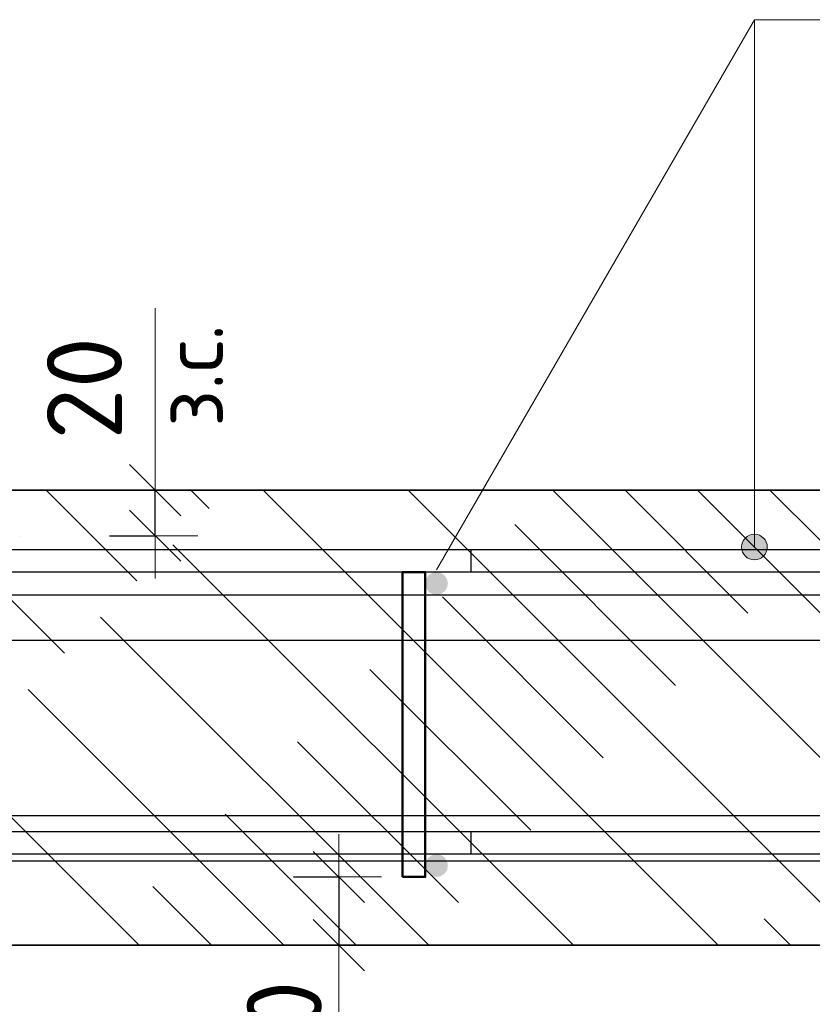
# Model space of a CAD drawing. Header units: metres. Extents: x -38 to 93, y -15 to 21.
# Tile 121 of 152: x 90.75 to 91.098, y -4.278 to -3.846. Entities that reach past the tile are written whole.
import ezdxf

# ---------------------------------------------------------------- set-up
doc = ezdxf.new("R2010")
doc.units = ezdxf.units.M
doc.header["$PDMODE"] = 65
for name, color, linetype, lineweight in [('XR$4$Арм. стержнями верхней зоны', 180, 'Continuous', 35), ('XR$4$Арм. стержнями нижней зоны', 180, 'Continuous', 35), ('XR$4$Арм.стержн. Арматура края', 96, 'Continuous', 35), ('XR$4$ВК__отв в полу 1-2 эт', 220, 'Continuous', 25), ('XR$4$Размерная линия (1)', 7, 'Continuous', 13), ('XR$4$Размерная линия_ общее', 7, 'Continuous', 13), ('XR$6$Арм. стержнями верхней зоны', 180, 'Continuous', 35), ('XR$6$Арм. стержнями нижней зоны', 180, 'Continuous', 35), ('XR$6$Арм.стержн. Арматура края', 96, 'Continuous', 35), ('XR$6$ВК__отв в полу 1-2 эт', 220, 'Continuous', 25), ('XR$6$Размерная линия (1)', 7, 'Continuous', 13), ('XR$6$Размерная линия_ общее', 7, 'Continuous', 13)]:
    doc.layers.add(name, color=color, linetype=linetype, lineweight=lineweight)
doc.layers.add('XR$4$Арм.стержн.Доп. Арм верхн.зоны Х', color=7, linetype='Continuous', lineweight=35, true_color=0x8c8cff)
doc.layers.add('XR$6$Арм.стержн.Доп. Арм верхн.зоны Х', color=7, linetype='Continuous', lineweight=35, true_color=0x8c8cff)
doc.styles.add('ISOCPEUR', font='txt')
doc.dimstyles.new('DIMSTYLE_16', dxfattribs={"dimtxt": 0.03, "dimasz": 0.03, "dimexe": 0, "dimexo": 0, "dimgap": 0.015, "dimtad": 2, "dimdec": 0, "dimlfac": 1000, "dimrnd": 5, "dimzin": 12, "dimdsep": 46, "dimtxsty": 'ISOCPEUR', "dimblk1": 'ALL_ML_STRICH', "dimblk2": 'ALL_ML_STRICH', "dimsah": 1, "dimcen": 0, "dimclrd": 7, "dimclre": 256, "dimclrt": 7, "dimadec": 0, "dimazin": 0, "dimtfac": 1, "dimtdec": 0, "dimtix": 1, "dimtmove": 2, "dimatfit": 3, "dimfxl": 0, "dimtzin": 0, "dimlwd": 0, "dimlwe": -3, "dimarcsym": 0})
doc.dimstyles.new('DIMSTYLE_18', dxfattribs={"dimtxt": 0.033, "dimasz": 0.0375, "dimexe": 0, "dimexo": 0, "dimgap": 0.0165, "dimtad": 2, "dimdec": 0, "dimlfac": 1000, "dimrnd": 1, "dimzin": 12, "dimdsep": 46, "dimtxsty": 'ISOCPEUR', "dimblk1": 'ALL_ML_STRICH', "dimblk2": 'ALL_ML_STRICH', "dimsah": 1, "dimcen": 0, "dimclrd": 7, "dimclre": 256, "dimclrt": 7, "dimadec": 0, "dimazin": 0, "dimtfac": 1, "dimtdec": 0, "dimtix": 1, "dimtmove": 2, "dimatfit": 3, "dimfxl": 0, "dimtvp": 1.2, "dimtzin": 0, "dimlwd": 0, "dimlwe": -3, "dimarcsym": 0})
pattern_1 = [(135, (0, 0), (-0.031819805, -0.031819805), [0.4, -0.05, 0, -0.05]), (135, (-0.01591, -0.01591), (-0.031819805, -0.031819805), [0.8, -0.1, 0.1, -0.1])]

# ---------------------------------------------------------------- blocks, each defined once
blk = doc.blocks.new('ALL_ML_STRICH')
at = {"color": 0, "linetype": 'ByBlock', "lineweight": -2}
for p, q in [((0, -0.5), (0, 0.5)), ((-0.3, -0.3), (0.3, 0.3)), ((-1, 0), (0.5, 0))]:
    blk.add_line(p, q, dxfattribs=at)
blk = doc.blocks.new('*D238')
at = {"layer": 'DEFPOINTS', "color": 7, "linetype": 'Continuous', "lineweight": 13, "transparency": 33554687}
for p in [(90.47673, -4.2125), (91.84317, -4.2525), (90.47673, -4.35845)]:
    blk.add_point(p, dxfattribs=at)
at = {"layer": 'XR$4$Размерная линия (1)', "color": 9, "linetype": 'Continuous', "lineweight": -2, "true_color": 0xc7c7c7, "transparency": 33554687}
for p, q in [((90.47673, -4.2325), (90.47673, -4.35845)), ((91.84317, -4.2725), (91.84317, -4.35845))]:
    blk.add_line(p, q, dxfattribs=at)
at = {"layer": 'XR$4$Размерная линия (1)', "color": 7, "linetype": 'Continuous', "lineweight": -2, "transparency": 33554687}
blk.add_line((90.47673, -4.35845), (91.84317, -4.35845), dxfattribs=at)
at = {"layer": 'XR$4$Размерная линия (1)', "color": 7, "linetype": 'Continuous', "lineweight": 13, "transparency": 33554687, "xscale": 0.03, "yscale": 0.03, "zscale": 0.03, "rotation": 180}
blk.add_blockref('ALL_ML_STRICH', (90.47673, -4.35845), dxfattribs=at)
at = {"layer": 'XR$4$Размерная линия (1)', "color": 7, "linetype": 'Continuous', "lineweight": 13, "transparency": 33554687, "xscale": 0.03, "yscale": 0.03, "zscale": 0.03}
blk.add_blockref('ALL_ML_STRICH', (91.84317, -4.35845), dxfattribs=at)
at = {"layer": 'XR$4$Размерная линия (1)', "color": 7, "linetype": 'Continuous', "lineweight": 13, "transparency": 33554687, "insert": (91.16445, -4.33345), "char_height": 0.03, "width": 0.12, "attachment_point": 5, "style": 'ISOCPEUR'}
blk.add_mtext('\\A1;{1365}', dxfattribs=at)
blk = doc.blocks.new('*D245')
at = {"layer": 'DEFPOINTS', "color": 7, "linetype": 'Continuous', "lineweight": 13, "transparency": 33554687}
for p in [(90.76945, -4.0525), (90.76945, -4.0725), (90.80944, -4.0725)]:
    blk.add_point(p, dxfattribs=at)
at = {"layer": 'XR$4$Размерная линия_ общее', "color": 253, "linetype": 'Continuous', "lineweight": -2, "true_color": 0xa0a0a0, "transparency": 33554687}
for p, q in [((90.78945, -4.0525), (90.80944, -4.0525)), ((90.78945, -4.0725), (90.80944, -4.0725))]:
    blk.add_line(p, q, dxfattribs=at)
at = {"layer": 'XR$4$Размерная линия_ общее', "color": 7, "linetype": 'Continuous', "lineweight": -2, "transparency": 33554687}
blk.add_line((90.80944, -4.0725), (90.80944, -4.0525), dxfattribs=at)
at = {"layer": 'XR$4$Размерная линия_ общее', "color": 7, "linetype": 'Continuous', "lineweight": 13, "transparency": 33554687, "xscale": 0.0375, "yscale": 0.0375, "zscale": 0.0375}
for p, rotation in [((90.80944, -4.0525), 90), ((90.80944, -4.0725), 270)]:
    blk.add_blockref('ALL_ML_STRICH', p, dxfattribs=dict(at, rotation=rotation))
at = {"layer": 'XR$4$Размерная линия_ общее', "color": 7, "linetype": 'Continuous', "lineweight": 13, "transparency": 33554687, "insert": (90.81232, -4.02463), "char_height": 0.027, "width": 0.00135, "attachment_point": 1, "rotation": 90, "line_spacing_factor": 0.60241, "style": 'ISOCPEUR'}
blk.add_mtext('з.с.', dxfattribs=at)
at = {"layer": 'XR$4$Размерная линия_ общее', "color": 7, "linetype": 'Continuous', "lineweight": 13, "transparency": 33554687, "insert": (90.77837, -4.0077), "char_height": 0.033, "width": 0.066, "attachment_point": 5, "rotation": 90, "style": 'ISOCPEUR'}
blk.add_mtext('\\A1;{20}', dxfattribs=at)
blk = doc.blocks.new('*D246')
at = {"layer": 'DEFPOINTS', "color": 7, "linetype": 'Continuous', "lineweight": 13, "transparency": 33554687}
for p in [(90.85021, -4.2225), (90.8902, -4.2225), (90.85021, -4.2525)]:
    blk.add_point(p, dxfattribs=at)
at = {"layer": 'XR$4$Размерная линия_ общее', "color": 253, "linetype": 'Continuous', "lineweight": -2, "true_color": 0xa0a0a0, "transparency": 33554687}
for p, q in [((90.87021, -4.2225), (90.8902, -4.2225)), ((90.87021, -4.2525), (90.8902, -4.2525))]:
    blk.add_line(p, q, dxfattribs=at)
at = {"layer": 'XR$4$Размерная линия_ общее', "color": 7, "linetype": 'Continuous', "lineweight": -2, "transparency": 33554687}
blk.add_line((90.8902, -4.2225), (90.8902, -4.2525), dxfattribs=at)
at = {"layer": 'XR$4$Размерная линия_ общее', "color": 7, "linetype": 'Continuous', "lineweight": 13, "transparency": 33554687, "xscale": 0.0375, "yscale": 0.0375, "zscale": 0.0375}
for p, rotation in [((90.8902, -4.2225), 90), ((90.8902, -4.2525), 270)]:
    blk.add_blockref('ALL_ML_STRICH', p, dxfattribs=dict(at, rotation=rotation))
at = {"layer": 'XR$4$Размерная линия_ общее', "color": 7, "linetype": 'Continuous', "lineweight": 13, "transparency": 33554687, "insert": (90.8662, -4.29092), "char_height": 0.033, "width": 0.066, "attachment_point": 5, "rotation": 90, "style": 'ISOCPEUR'}
blk.add_mtext('\\A1;{30}', dxfattribs=at)
at = {"layer": 'XR$4$Размерная линия_ общее', "color": 7, "linetype": 'Continuous', "lineweight": 13, "transparency": 33554687, "insert": (90.94474, -4.3244), "char_height": 0.027, "width": 0.00135, "attachment_point": 1, "rotation": 270, "line_spacing_factor": 0.60241, "style": 'ISOCPEUR'}
blk.add_mtext('з.с.', dxfattribs=at)
blk = doc.blocks.new('*D830')
at = {"layer": 'DEFPOINTS', "color": 7, "linetype": 'Continuous', "lineweight": 13, "transparency": 33554687}
for p in [(90.47673, -4.2125), (91.84317, -4.2525), (90.47673, -4.35845)]:
    blk.add_point(p, dxfattribs=at)
at = {"layer": 'XR$6$Размерная линия (1)', "color": 9, "linetype": 'Continuous', "lineweight": -2, "true_color": 0xc7c7c7, "transparency": 33554687}
for p, q in [((90.47673, -4.2325), (90.47673, -4.35845)), ((91.84317, -4.2725), (91.84317, -4.35845))]:
    blk.add_line(p, q, dxfattribs=at)
at = {"layer": 'XR$6$Размерная линия (1)', "color": 7, "linetype": 'Continuous', "lineweight": -2, "transparency": 33554687}
blk.add_line((90.47673, -4.35845), (91.84317, -4.35845), dxfattribs=at)
at = {"layer": 'XR$6$Размерная линия (1)', "color": 7, "linetype": 'Continuous', "lineweight": 13, "transparency": 33554687, "xscale": 0.03, "yscale": 0.03, "zscale": 0.03, "rotation": 180}
blk.add_blockref('ALL_ML_STRICH', (90.47673, -4.35845), dxfattribs=at)
at = {"layer": 'XR$6$Размерная линия (1)', "color": 7, "linetype": 'Continuous', "lineweight": 13, "transparency": 33554687, "xscale": 0.03, "yscale": 0.03, "zscale": 0.03}
blk.add_blockref('ALL_ML_STRICH', (91.84317, -4.35845), dxfattribs=at)
at = {"layer": 'XR$6$Размерная линия (1)', "color": 7, "linetype": 'Continuous', "lineweight": 13, "transparency": 33554687, "insert": (91.16445, -4.33345), "char_height": 0.03, "width": 0.12, "attachment_point": 5, "style": 'ISOCPEUR'}
blk.add_mtext('\\A1;{1365}', dxfattribs=at)
blk = doc.blocks.new('*D837')
at = {"layer": 'DEFPOINTS', "color": 7, "linetype": 'Continuous', "lineweight": 13, "transparency": 33554687}
for p in [(90.76945, -4.0525), (90.76945, -4.0725), (90.80944, -4.0725)]:
    blk.add_point(p, dxfattribs=at)
at = {"layer": 'XR$6$Размерная линия_ общее', "color": 253, "linetype": 'Continuous', "lineweight": -2, "true_color": 0xa0a0a0, "transparency": 33554687}
for p, q in [((90.78945, -4.0525), (90.80944, -4.0525)), ((90.78945, -4.0725), (90.80944, -4.0725))]:
    blk.add_line(p, q, dxfattribs=at)
at = {"layer": 'XR$6$Размерная линия_ общее', "color": 7, "linetype": 'Continuous', "lineweight": -2, "transparency": 33554687}
blk.add_line((90.80944, -4.0725), (90.80944, -4.0525), dxfattribs=at)
at = {"layer": 'XR$6$Размерная линия_ общее', "color": 7, "linetype": 'Continuous', "lineweight": 13, "transparency": 33554687, "xscale": 0.0375, "yscale": 0.0375, "zscale": 0.0375}
for p, rotation in [((90.80944, -4.0525), 90), ((90.80944, -4.0725), 270)]:
    blk.add_blockref('ALL_ML_STRICH', p, dxfattribs=dict(at, rotation=rotation))
at = {"layer": 'XR$6$Размерная линия_ общее', "color": 7, "linetype": 'Continuous', "lineweight": 13, "transparency": 33554687, "insert": (90.81232, -4.02463), "char_height": 0.027, "width": 0.00135, "attachment_point": 1, "rotation": 90, "line_spacing_factor": 0.60241, "style": 'ISOCPEUR'}
blk.add_mtext('з.с.', dxfattribs=at)
at = {"layer": 'XR$6$Размерная линия_ общее', "color": 7, "linetype": 'Continuous', "lineweight": 13, "transparency": 33554687, "insert": (90.77837, -4.0077), "char_height": 0.033, "width": 0.066, "attachment_point": 5, "rotation": 90, "style": 'ISOCPEUR'}
blk.add_mtext('\\A1;{20}', dxfattribs=at)
blk = doc.blocks.new('*D838')
at = {"layer": 'DEFPOINTS', "color": 7, "linetype": 'Continuous', "lineweight": 13, "transparency": 33554687}
for p in [(90.85021, -4.2225), (90.8902, -4.2225), (90.85021, -4.2525)]:
    blk.add_point(p, dxfattribs=at)
at = {"layer": 'XR$6$Размерная линия_ общее', "color": 253, "linetype": 'Continuous', "lineweight": -2, "true_color": 0xa0a0a0, "transparency": 33554687}
for p, q in [((90.87021, -4.2225), (90.8902, -4.2225)), ((90.87021, -4.2525), (90.8902, -4.2525))]:
    blk.add_line(p, q, dxfattribs=at)
at = {"layer": 'XR$6$Размерная линия_ общее', "color": 7, "linetype": 'Continuous', "lineweight": -2, "transparency": 33554687}
blk.add_line((90.8902, -4.2225), (90.8902, -4.2525), dxfattribs=at)
at = {"layer": 'XR$6$Размерная линия_ общее', "color": 7, "linetype": 'Continuous', "lineweight": 13, "transparency": 33554687, "xscale": 0.0375, "yscale": 0.0375, "zscale": 0.0375}
for p, rotation in [((90.8902, -4.2225), 90), ((90.8902, -4.2525), 270)]:
    blk.add_blockref('ALL_ML_STRICH', p, dxfattribs=dict(at, rotation=rotation))
at = {"layer": 'XR$6$Размерная линия_ общее', "color": 7, "linetype": 'Continuous', "lineweight": 13, "transparency": 33554687, "insert": (90.8662, -4.29092), "char_height": 0.033, "width": 0.066, "attachment_point": 5, "rotation": 90, "style": 'ISOCPEUR'}
blk.add_mtext('\\A1;{30}', dxfattribs=at)
at = {"layer": 'XR$6$Размерная линия_ общее', "color": 7, "linetype": 'Continuous', "lineweight": 13, "transparency": 33554687, "insert": (90.94474, -4.3244), "char_height": 0.027, "width": 0.00135, "attachment_point": 1, "rotation": 270, "line_spacing_factor": 0.60241, "style": 'ISOCPEUR'}
blk.add_mtext('з.с.', dxfattribs=at)

msp = doc.modelspace()

# ---------------------------------------------------------------- hatches: boundary and pattern name
at = {"linetype": 'Continuous', "lineweight": 13, "transparency": 33554687}
h = msp.add_hatch(dxfattribs=at)
h.set_pattern_fill('__________540', scale=0.015, style=0, pattern_type=2)
h.set_pattern_definition(pattern_1)
h.paths.add_polyline_path([(91.84317, -4.0525), (90.42317, -4.0525), (90.42317, -4.2525), (91.84317, -4.2525)], flags=0)
h = msp.add_hatch(dxfattribs=at)
h.set_pattern_fill('__________540', scale=0.015, style=0, pattern_type=2)
h.set_pattern_definition(pattern_1)
h.paths.add_polyline_path([(91.84317, -4.0525), (90.42317, -4.0525), (90.42317, -4.2525), (91.84317, -4.2525)], flags=0)
at = {"layer": 'XR$4$Арм. стержнями верхней зоны', "linetype": 'Continuous', "lineweight": 13, "transparency": 33554687}
for points in [[(91.0701, -4.07266), (91.07573, -4.07266), (91.07292, -4.07187)], [(91.07775, -4.07468), (91.06808, -4.07468), (91.06729, -4.0775)], [(91.07775, -4.07468), (91.06729, -4.0775), (91.07854, -4.0775)], [(91.07573, -4.07266), (91.0701, -4.07266), (91.06808, -4.07468)], [(91.07573, -4.07266), (91.06808, -4.07468), (91.07775, -4.07468)], [(91.07854, -4.0775), (91.06729, -4.0775), (91.06808, -4.08031)], [(91.07854, -4.0775), (91.06808, -4.08031), (91.07775, -4.08031)], [(91.07775, -4.08031), (91.06808, -4.08031), (91.0701, -4.08233)], [(91.07775, -4.08031), (91.0701, -4.08233), (91.07573, -4.08233)], [(91.07573, -4.08233), (91.0701, -4.08233), (91.07292, -4.08312)]]:
    msp.add_hatch(color=7, dxfattribs=at).paths.add_polyline_path(points)
at = {"layer": 'XR$4$Арм. стержнями верхней зоны', "linetype": 'Continuous', "lineweight": 50, "transparency": 33554687}
msp.add_hatch(color=4, dxfattribs=at).paths.add_polyline_path([(90.93817, -4.0935), (90.93778, -4.09158), (90.9367, -4.08996), (90.93508, -4.08888), (90.93317, -4.0885), (90.93125, -4.08888), (90.92963, -4.08996), (90.92855, -4.09158), (90.92817, -4.0935), (90.92855, -4.09541), (90.92963, -4.09703), (90.93125, -4.09812), (90.93317, -4.0985), (90.93508, -4.09812), (90.9367, -4.09703), (90.93778, -4.09541)])
at = {"layer": 'XR$4$Арм. стержнями нижней зоны', "linetype": 'Continuous', "lineweight": 50, "transparency": 33554687}
msp.add_hatch(color=4, dxfattribs=at).paths.add_polyline_path([(90.93817, -4.2175), (90.93778, -4.21558), (90.9367, -4.21396), (90.93508, -4.21288), (90.93317, -4.2125), (90.93125, -4.21288), (90.92963, -4.21396), (90.92855, -4.21558), (90.92817, -4.2175), (90.92855, -4.21941), (90.92963, -4.22103), (90.93125, -4.22212), (90.93317, -4.2225), (90.93508, -4.22212), (90.9367, -4.22103), (90.93778, -4.21941)])
at = {"layer": 'XR$6$Арм. стержнями верхней зоны', "linetype": 'Continuous', "lineweight": 13, "transparency": 33554687}
for points in [[(91.0701, -4.07266), (91.07573, -4.07266), (91.07292, -4.07187)], [(91.07775, -4.07468), (91.06808, -4.07468), (91.06729, -4.0775)], [(91.07775, -4.07468), (91.06729, -4.0775), (91.07854, -4.0775)], [(91.07573, -4.07266), (91.0701, -4.07266), (91.06808, -4.07468)], [(91.07573, -4.07266), (91.06808, -4.07468), (91.07775, -4.07468)], [(91.07854, -4.0775), (91.06729, -4.0775), (91.06808, -4.08031)], [(91.07854, -4.0775), (91.06808, -4.08031), (91.07775, -4.08031)], [(91.07775, -4.08031), (91.06808, -4.08031), (91.0701, -4.08233)], [(91.07775, -4.08031), (91.0701, -4.08233), (91.07573, -4.08233)], [(91.07573, -4.08233), (91.0701, -4.08233), (91.07292, -4.08312)]]:
    msp.add_hatch(color=7, dxfattribs=at).paths.add_polyline_path(points)
at = {"layer": 'XR$6$Арм. стержнями верхней зоны', "linetype": 'Continuous', "lineweight": 50, "transparency": 33554687}
msp.add_hatch(color=4, dxfattribs=at).paths.add_polyline_path([(90.93817, -4.0935), (90.93778, -4.09158), (90.9367, -4.08996), (90.93508, -4.08888), (90.93317, -4.0885), (90.93125, -4.08888), (90.92963, -4.08996), (90.92855, -4.09158), (90.92817, -4.0935), (90.92855, -4.09541), (90.92963, -4.09703), (90.93125, -4.09812), (90.93317, -4.0985), (90.93508, -4.09812), (90.9367, -4.09703), (90.93778, -4.09541)])
at = {"layer": 'XR$6$Арм. стержнями нижней зоны', "linetype": 'Continuous', "lineweight": 50, "transparency": 33554687}
msp.add_hatch(color=4, dxfattribs=at).paths.add_polyline_path([(90.93817, -4.2175), (90.93778, -4.21558), (90.9367, -4.21396), (90.93508, -4.21288), (90.93317, -4.2125), (90.93125, -4.21288), (90.92963, -4.21396), (90.92855, -4.21558), (90.92817, -4.2175), (90.92855, -4.21941), (90.92963, -4.22103), (90.93125, -4.22212), (90.93317, -4.2225), (90.93508, -4.22212), (90.9367, -4.22103), (90.93778, -4.21941)])

# ---------------------------------------------------------------- linework, layer by layer
at = {"color": 7, "linetype": 'Continuous', "lineweight": 13, "transparency": 33554687}
for p, q in [((90.80944, -4.0525), (90.80944, -3.9725)), ((90.80944, -4.0525), (90.80944, -3.9725)), ((90.8902, -4.2525), (90.8902, -4.3315)), ((90.8902, -4.2525), (90.8902, -4.3315))]:
    msp.add_line(p, q, dxfattribs=at)
at = {"color": 7, "linetype": 'Continuous', "lineweight": 35, "transparency": 33554687}
for p, q in [((91.84317, -4.0525), (90.42317, -4.0525)), ((91.84317, -4.0525), (90.42317, -4.0525)), ((90.42317, -4.2525), (91.84317, -4.2525)), ((90.42317, -4.2525), (91.84317, -4.2525))]:
    msp.add_line(p, q, dxfattribs=at)
at = {"layer": 'XR$4$Арм. стержнями верхней зоны', "color": 7, "linetype": 'Continuous', "lineweight": 13, "transparency": 33554687}
for p, q in [((91.07292, -3.84569), (91.36092, -3.84569)), ((91.07292, -3.84569), (91.07292, -4.0775)), ((91.07292, -4.07187), (91.07292, -4.07187)), ((91.06729, -4.0775), (91.06729, -4.0775)), ((91.07854, -4.0775), (91.07854, -4.0775)), ((91.07292, -4.08312), (91.07292, -4.08312))]:
    msp.add_line(p, q, dxfattribs=at)
at = {"layer": 'XR$4$Арм. стержнями верхней зоны', "color": 4, "linetype": 'Continuous', "lineweight": 25, "transparency": 33554687}
msp.add_lwpolyline([(90.44817, -4.0785), (91.81817, -4.0785), (91.81817, -4.0885), (90.44817, -4.0885), (90.44817, -4.0785)], dxfattribs=at)
msp.add_lwpolyline([(90.44817, -4.0785), (91.81817, -4.0785), (91.81817, -4.0885), (90.44817, -4.0885), (90.44817, -4.0785)], dxfattribs=at)
at = {"layer": 'XR$4$Арм. стержнями верхней зоны', "color": 7, "linetype": 'Continuous', "lineweight": 13, "transparency": 33554687}
msp.add_circle((91.07292, -4.0775), 0.00563, dxfattribs=at)
at = {"layer": 'XR$4$Арм. стержнями нижней зоны', "color": 4, "linetype": 'Continuous', "lineweight": 25, "transparency": 33554687}
msp.add_lwpolyline([(90.44817, -4.2025), (91.81817, -4.2025), (91.81817, -4.2125), (90.44817, -4.2125), (90.44817, -4.2025)], dxfattribs=at)
msp.add_lwpolyline([(90.44817, -4.2025), (91.81817, -4.2025), (91.81817, -4.2125), (90.44817, -4.2125), (90.44817, -4.2025)], dxfattribs=at)
at = {"layer": 'XR$4$Арм.стержн. Арматура края', "color": 4, "linetype": 'Continuous', "lineweight": 25, "transparency": 33554687}
for points in [[(90.47673, -4.0785), (90.94817, -4.0785), (90.94817, -4.0885), (90.47742, -4.0885)], [(90.47673, -4.0785), (90.94817, -4.0785), (90.94817, -4.0885), (90.47742, -4.0885)], [(90.47742, -4.2025), (90.94817, -4.2025), (90.94817, -4.2125)], [(90.47742, -4.2025), (90.94817, -4.2025), (90.94817, -4.2125)], [(90.94817, -4.2125), (90.47673, -4.2125)], [(90.94817, -4.2125), (90.47673, -4.2125)]]:
    msp.add_lwpolyline(points, dxfattribs=at)
at = {"layer": 'XR$4$Арм.стержн. Арматура края', "color": 4, "linetype": 'Continuous', "lineweight": 50, "transparency": 33554687}
msp.add_lwpolyline([(90.91817, -4.2225), (90.91817, -4.0885), (90.92817, -4.0885), (90.92817, -4.2225), (90.91817, -4.2225)], dxfattribs=at)
at = {"layer": 'XR$4$Арм.стержн.Доп. Арм верхн.зоны Х', "color": 7, "linetype": 'Continuous', "lineweight": 25, "transparency": 33554687}
for points in [[(92.14316, -4.1185), (90.47316, -4.1185), (90.47316, -4.0985), (92.14316, -4.0985), (92.14316, -4.1185)], [(92.11766, -4.1185), (90.47316, -4.1185), (90.47316, -4.0985), (92.11766, -4.0985), (92.11766, -4.1185)], [(92.11766, -4.2155), (90.47316, -4.2155), (90.47316, -4.1955), (92.11766, -4.1955), (92.11766, -4.2155)], [(92.14316, -4.2155), (90.47316, -4.2155), (90.47316, -4.1955), (92.14316, -4.1955), (92.14316, -4.2155)]]:
    msp.add_lwpolyline(points, dxfattribs=at)
at = {"layer": 'XR$4$ВК__отв в полу 1-2 эт', "color": 7, "linetype": 'Continuous', "lineweight": 13, "transparency": 33554687}
msp.add_line((90.93317, -4.0875), (91.07292, -3.84569), dxfattribs=at)
at = {"layer": 'XR$6$Арм. стержнями верхней зоны', "color": 7, "linetype": 'Continuous', "lineweight": 13, "transparency": 33554687}
for p, q in [((91.07292, -3.84569), (91.36092, -3.84569)), ((91.07292, -3.84569), (91.07292, -4.0775)), ((91.07292, -4.07187), (91.07292, -4.07187)), ((91.06729, -4.0775), (91.06729, -4.0775)), ((91.07854, -4.0775), (91.07854, -4.0775)), ((91.07292, -4.08312), (91.07292, -4.08312))]:
    msp.add_line(p, q, dxfattribs=at)
at = {"layer": 'XR$6$Арм. стержнями верхней зоны', "color": 4, "linetype": 'Continuous', "lineweight": 25, "transparency": 33554687}
msp.add_lwpolyline([(90.44817, -4.0785), (91.81817, -4.0785), (91.81817, -4.0885), (90.44817, -4.0885), (90.44817, -4.0785)], dxfattribs=at)
msp.add_lwpolyline([(90.44817, -4.0785), (91.81817, -4.0785), (91.81817, -4.0885), (90.44817, -4.0885), (90.44817, -4.0785)], dxfattribs=at)
at = {"layer": 'XR$6$Арм. стержнями верхней зоны', "color": 7, "linetype": 'Continuous', "lineweight": 13, "transparency": 33554687}
msp.add_circle((91.07292, -4.0775), 0.00563, dxfattribs=at)
at = {"layer": 'XR$6$Арм. стержнями нижней зоны', "color": 4, "linetype": 'Continuous', "lineweight": 25, "transparency": 33554687}
msp.add_lwpolyline([(90.44817, -4.2025), (91.81817, -4.2025), (91.81817, -4.2125), (90.44817, -4.2125), (90.44817, -4.2025)], dxfattribs=at)
msp.add_lwpolyline([(90.44817, -4.2025), (91.81817, -4.2025), (91.81817, -4.2125), (90.44817, -4.2125), (90.44817, -4.2025)], dxfattribs=at)
at = {"layer": 'XR$6$Арм.стержн. Арматура края', "color": 4, "linetype": 'Continuous', "lineweight": 25, "transparency": 33554687}
for points in [[(90.47673, -4.0785), (90.94817, -4.0785), (90.94817, -4.0885), (90.47742, -4.0885)], [(90.47673, -4.0785), (90.94817, -4.0785), (90.94817, -4.0885), (90.47742, -4.0885)], [(90.47742, -4.2025), (90.94817, -4.2025), (90.94817, -4.2125)], [(90.47742, -4.2025), (90.94817, -4.2025), (90.94817, -4.2125)], [(90.94817, -4.2125), (90.47673, -4.2125)], [(90.94817, -4.2125), (90.47673, -4.2125)]]:
    msp.add_lwpolyline(points, dxfattribs=at)
at = {"layer": 'XR$6$Арм.стержн. Арматура края', "color": 4, "linetype": 'Continuous', "lineweight": 50, "transparency": 33554687}
msp.add_lwpolyline([(90.91817, -4.2225), (90.91817, -4.0885), (90.92817, -4.0885), (90.92817, -4.2225), (90.91817, -4.2225)], dxfattribs=at)
at = {"layer": 'XR$6$Арм.стержн.Доп. Арм верхн.зоны Х', "color": 7, "linetype": 'Continuous', "lineweight": 25, "transparency": 33554687}
for points in [[(92.11766, -4.1185), (90.47316, -4.1185), (90.47316, -4.0985), (92.11766, -4.0985), (92.11766, -4.1185)], [(92.14316, -4.1185), (90.47316, -4.1185), (90.47316, -4.0985), (92.14316, -4.0985), (92.14316, -4.1185)], [(92.11766, -4.2155), (90.47316, -4.2155), (90.47316, -4.1955), (92.11766, -4.1955), (92.11766, -4.2155)], [(92.14316, -4.2155), (90.47316, -4.2155), (90.47316, -4.1955), (92.14316, -4.1955), (92.14316, -4.2155)]]:
    msp.add_lwpolyline(points, dxfattribs=at)
at = {"layer": 'XR$6$ВК__отв в полу 1-2 эт', "color": 7, "linetype": 'Continuous', "lineweight": 13, "transparency": 33554687}
msp.add_line((90.93317, -4.0875), (91.07292, -3.84569), dxfattribs=at)

# ---------------------------------------------------------------- dimensions: what is measured, and where the dimension line sits
at = {"layer": 'XR$4$Размерная линия (1)', "color": 7, "linetype": 'Continuous', "lineweight": 13, "transparency": 33554687}
dim = msp.add_linear_dim(base=(91.84317, -4.35845), p1=(90.47673, -4.2325), p2=(91.84317, -4.2725), dimstyle='DIMSTYLE_16', override={"dimpost": '<>', "dimclrd": 7, "dimclre": 9, "dimclrt": 7, "dimlwd": 0, "dimlwe": 65533}, dxfattribs=at)
dim.commit()
dim.dimension.update_dxf_attribs({"geometry": '*D238', "text_midpoint": (91.16445, -4.33345), "dimtype": 160})
at = {"layer": 'XR$4$Размерная линия_ общее', "color": 7, "linetype": 'Continuous', "lineweight": 13, "transparency": 33554687}
for base, p1, p2, angle, picture, middle in [((90.80944, -4.0525), (90.78945, -4.0725), (90.78945, -4.0525), 90, '*D245', (90.77837, -4.0077)), ((90.8902, -4.2525), (90.87021, -4.2225), (90.87021, -4.2525), 270, '*D246', (90.8662, -4.29092))]:
    dim = msp.add_linear_dim(base=base, p1=p1, p2=p2, angle=angle, text='<>\\Xз.с.', dimstyle='DIMSTYLE_18', override={"dimpost": '<>', "dimclrd": 7, "dimclre": 253, "dimclrt": 7, "dimlwd": 0, "dimlwe": 65533}, dxfattribs=at)
    dim.commit()
    dim.dimension.update_dxf_attribs({"geometry": picture, "text_midpoint": middle, "dimtype": 160})
at = {"layer": 'XR$6$Размерная линия (1)', "color": 7, "linetype": 'Continuous', "lineweight": 13, "transparency": 33554687}
dim = msp.add_linear_dim(base=(91.84317, -4.35845), p1=(90.47673, -4.2325), p2=(91.84317, -4.2725), dimstyle='DIMSTYLE_16', override={"dimpost": '<>', "dimclrd": 7, "dimclre": 9, "dimclrt": 7, "dimlwd": 0, "dimlwe": 65533}, dxfattribs=at)
dim.commit()
dim.dimension.update_dxf_attribs({"geometry": '*D830', "text_midpoint": (91.16445, -4.33345), "dimtype": 160})
at = {"layer": 'XR$6$Размерная линия_ общее', "color": 7, "linetype": 'Continuous', "lineweight": 13, "transparency": 33554687}
for base, p1, p2, angle, picture, middle in [((90.80944, -4.0525), (90.78945, -4.0725), (90.78945, -4.0525), 90, '*D837', (90.77837, -4.0077)), ((90.8902, -4.2525), (90.87021, -4.2225), (90.87021, -4.2525), 270, '*D838', (90.8662, -4.29092))]:
    dim = msp.add_linear_dim(base=base, p1=p1, p2=p2, angle=angle, text='<>\\Xз.с.', dimstyle='DIMSTYLE_18', override={"dimpost": '<>', "dimclrd": 7, "dimclre": 253, "dimclrt": 7, "dimlwd": 0, "dimlwe": 65533}, dxfattribs=at)
    dim.commit()
    dim.dimension.update_dxf_attribs({"geometry": picture, "text_midpoint": middle, "dimtype": 160})

doc.saveas('drawing.dxf')
